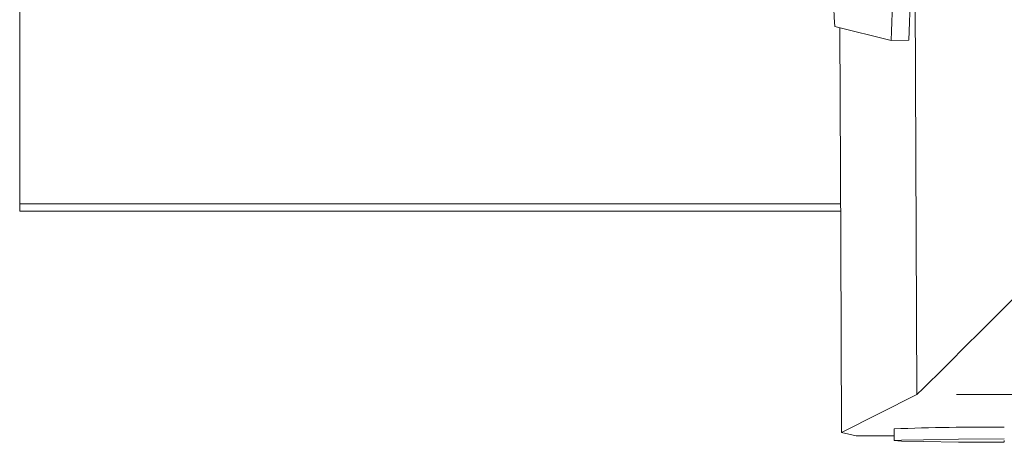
# Model space of a CAD drawing. Header units: inches. Extents: x 0.8 to 33.2, y 0.3 to 21.8.
# Tile 27 of 52: x 6.749 to 7.168, y 13.312 to 13.492. Entities that reach past the tile are written whole.
import ezdxf

# ---------------------------------------------------------------- set-up
doc = ezdxf.new("R2010")
doc.units = ezdxf.units.IN
doc.header["$MEASUREMENT"] = 0
doc.linetypes.add('PHANTOM', pattern=[0.5, 0.25, -0.05, 0.05, -0.05, 0.05, -0.05])

msp = doc.modelspace()

# ---------------------------------------------------------------- linework, layer by layer
at = {"color": 7, "linetype": 'PHANTOM', "lineweight": 0}
for p, q in [((7.13095, 13.33263), (7.12667, 14.31394)), ((12.09779, 13.33262), (7.13094, 13.33262))]:
    msp.add_line(p, q, dxfattribs=at)
at = {"color": 7, "linetype": 'Continuous', "lineweight": 15}
for p, q in [((6.74937, 13.8957), (6.74937, 13.4137)), ((7.09597, 13.48918), (7.11996, 13.48329)), ((7.0982, 13.48863), (7.09861, 13.39659)), ((7.11996, 13.48329), (7.12746, 13.48332)), ((6.74937, 13.4107), (6.74937, 13.4137)), ((7.09853, 13.4137), (6.74937, 13.4137)), ((7.09855, 13.4107), (6.74937, 13.4107)), ((7.09861, 13.39659), (7.09886, 13.31653)), ((7.13094, 13.33262), (7.09886, 13.31653)), ((7.13094, 13.33262), (7.13095, 13.33263)), ((7.10513, 13.31506), (7.09886, 13.31653)), ((7.10513, 13.31506), (7.12123, 13.31506))]:
    msp.add_line(p, q, dxfattribs=at)
at = {"color": 7, "linetype": 'Continuous', "lineweight": 15, "flags": 128}
msp.add_lwpolyline([(7.1681, 13.31371), (7.14869, 13.31358), (7.13379, 13.31341), (7.12442, 13.31321), (7.12123, 13.313), (7.12442, 13.31279), (7.13379, 13.31259), (7.14869, 13.31242), (7.1681, 13.31229)], dxfattribs=at)
at = {"color": 7, "linetype": 'Continuous', "lineweight": 15}
for centre, radius, start, end in [((8.00622, 13.54035), 0.91169, 179.2712, 183.21753), ((6.23832, 13.526), 0.88267, 357.22648, 1.26717), ((6.24562, 13.52603), 0.88288, 357.22721, 1.26697), ((7.15999, 12.30432), 1.01443, 89.54195, 92.19003)]:
    msp.add_arc(centre, radius, start, end, dxfattribs=at)
msp.add_ellipse((7.25539, 13.45762), major_axis=(0.12446, 0.125), ratio=0.002182, start_param=3.156855, end_param=4.710198, dxfattribs=at)
for points in [[(7.12123, 13.318), (7.12123, 13.313)], [(7.1681, 13.313), (7.1681, 13.3125)]]:
    msp.add_open_spline(points, degree=1, dxfattribs=at)

doc.saveas('drawing.dxf')
